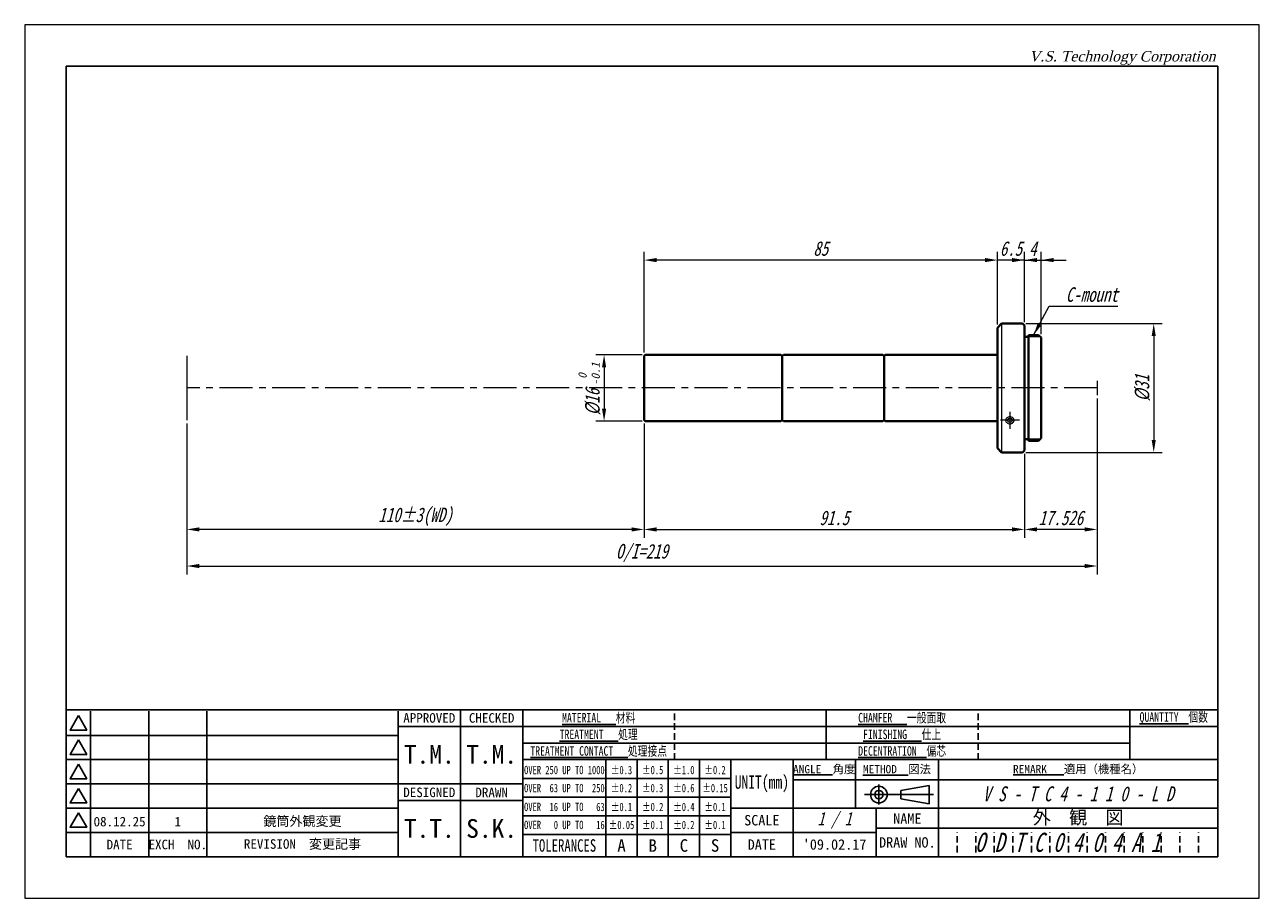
# Model space of a CAD drawing. Header units: millimetres. Extents: x 0 to 297, y 0 to 210.
import ezdxf

# ---------------------------------------------------------------- set-up
doc = ezdxf.new("R2010")
doc.units = ezdxf.units.MM
doc.header["$LTSCALE"] = 0.25
doc.linetypes.add('CENTER', pattern=[50.8, 31.75, -6.35, 6.35, -6.35])
doc.linetypes.add('HIDDEN', pattern=[9.525, 6.35, -3.175])
for name, color, linetype, lineweight in [('11-太線', 7, 'Continuous', 40), ('12-中線', 7, 'Continuous', 20), ('2-中心線', 5, 'CENTER', 20), ('4-寸法線', 5, 'Continuous', 20), ('5-文字', 5, 'Continuous', 20), ('6-図面枠', 5, 'Continuous', 25), ('補助線', 254, 'Continuous', 0)]:
    doc.layers.add(name, color=color, linetype=linetype, lineweight=lineweight)
doc.styles.add('(TNK)aSS', font='MS Gothic.ttf', dxfattribs={"width": 0.75, "oblique": 15, "height": 3.5})
doc.styles.add('italic_01', font='MS Gothic.ttf', dxfattribs={"width": 0.75, "oblique": 15, "height": 2})
doc.styles.add('narrow_01', font='MS Gothic.ttf', dxfattribs={"width": 0.75, "height": 2})
doc.styles.add('VST', font='CENTURY.TTF', dxfattribs={"oblique": 15, "height": 2.5})
doc.dimstyles.new('TMIZO', dxfattribs={"dimscale": 0, "dimtxt": 3.5, "dimasz": 3, "dimexe": 2, "dimexo": 0.8, "dimgap": 1, "dimtad": 3, "dimtoh": 1, "dimdec": 1, "dimrnd": 0.005, "dimdsep": 46, "dimtxsty": '(TNK)aSS', "dimcen": 0, "dimclrd": 7, "dimclre": 7, "dimclrt": 7, "dimaunit": 1, "dimadec": 0, "dimazin": 2, "dimtfac": 1, "dimtdec": 1, "dimtmove": 0, "dimatfit": 3, "dimfxl": 1, "dimtolj": 1, "dimtzin": 0, "dimlwd": -1, "dimlwe": -1, "dimarcsym": 0})

# ---------------------------------------------------------------- blocks, each defined once
blk = doc.blocks.new('*D1')
at = {"layer": '4-寸法線', "color": 7}
for p, q in [((149, 114.17), (149, 86.67)), ((240.5, 106.87), (240.5, 86.67)), ((152, 88.67), (237.5, 88.67))]:
    blk.add_line(p, q, dxfattribs=at)
for points in [[(152, 89.17), (152, 88.17), (149, 88.67)], [(237.5, 89.17), (237.5, 88.17), (240.5, 88.67)]]:
    blk.add_solid(points, dxfattribs=at)
at = {"layer": 'Defpoints', "color": 0}
for p in [(149, 114.97), (240.5, 107.67), (240.5, 88.67)]:
    blk.add_point(p, dxfattribs=at)
at = {"layer": '4-寸法線', "color": 7, "insert": (194.75, 91.42), "char_height": 3.5, "attachment_point": 5, "style": '(TNK)aSS'}
blk.add_mtext('\\A1;91.5', dxfattribs=at)
blk = doc.blocks.new('*D2')
at = {"layer": '4-寸法線', "color": 7}
for p, q in [((258, 120.13), (258, 77.87)), ((39, 114.17), (39, 77.87)), ((42, 79.87), (255, 79.87))]:
    blk.add_line(p, q, dxfattribs=at)
for points in [[(42, 80.37), (42, 79.37), (39, 79.87)], [(255, 80.37), (255, 79.37), (258, 79.87)]]:
    blk.add_solid(points, dxfattribs=at)
at = {"layer": 'Defpoints', "color": 0}
for p in [(258, 120.93), (39, 114.97), (258, 79.87)]:
    blk.add_point(p, dxfattribs=at)
at = {"layer": '4-寸法線', "color": 7, "insert": (148.5, 82.99), "char_height": 3.5, "attachment_point": 5, "style": '(TNK)aSS'}
blk.add_mtext('\\A1;O/I=219', dxfattribs=at)
blk = doc.blocks.new('*D3')
at = {"layer": '4-寸法線', "color": 7}
for p, q in [((39, 114.17), (39, 86.67)), ((149, 114.17), (149, 86.67)), ((146, 88.67), (42, 88.67))]:
    blk.add_line(p, q, dxfattribs=at)
for points in [[(42, 89.17), (42, 88.17), (39, 88.67)], [(146, 89.17), (146, 88.17), (149, 88.67)]]:
    blk.add_solid(points, dxfattribs=at)
at = {"layer": 'Defpoints', "color": 0}
for p in [(39, 114.97), (149, 114.97), (39, 88.67)]:
    blk.add_point(p, dxfattribs=at)
at = {"layer": '4-寸法線', "color": 7, "insert": (94, 91.71), "char_height": 3.5, "attachment_point": 5, "style": '(TNK)aSS'}
blk.add_mtext('\\A1;110±3(WD)', dxfattribs=at)
blk = doc.blocks.new('*D4')
at = {"layer": '4-寸法線', "color": 7}
for p, q in [((148.5, 130.67), (137.38, 130.67)), ((139.38, 127.67), (139.38, 117.67)), ((148.5, 114.67), (137.38, 114.67))]:
    blk.add_line(p, q, dxfattribs=at)
for points in [[(138.88, 127.67), (139.88, 127.67), (139.38, 130.67)], [(138.88, 117.67), (139.88, 117.67), (139.38, 114.67)]]:
    blk.add_solid(points, dxfattribs=at)
at = {"layer": 'Defpoints', "color": 0}
for p in [(149.3, 130.67), (139.38, 114.67), (149.3, 114.67)]:
    blk.add_point(p, dxfattribs=at)
at = {"layer": '4-寸法線', "color": 7, "insert": (136.63, 119.31), "char_height": 3.5, "attachment_point": 5, "rotation": 90, "style": '(TNK)aSS'}
blk.add_mtext('\\A1;{\\fMS UI Gothic|b0|i0|c128|p17;%%c}16', dxfattribs=at)
blk = doc.blocks.new('*D5')
at = {"layer": '4-寸法線', "color": 7}
for p, q in [((149, 131.17), (149, 155.42)), ((234, 137.97), (234, 155.42)), ((231, 153.42), (152, 153.42))]:
    blk.add_line(p, q, dxfattribs=at)
for points in [[(152, 153.92), (152, 152.92), (149, 153.42)], [(231, 153.92), (231, 152.92), (234, 153.42)]]:
    blk.add_solid(points, dxfattribs=at)
at = {"layer": 'Defpoints', "color": 0}
for p in [(149, 153.42), (234, 137.17), (149, 130.37)]:
    blk.add_point(p, dxfattribs=at)
at = {"layer": '4-寸法線', "color": 7, "insert": (191.5, 156.17), "char_height": 3.5, "attachment_point": 5, "style": '(TNK)aSS'}
blk.add_mtext('\\A1;85', dxfattribs=at)
blk = doc.blocks.new('*D7')
at = {"layer": '4-寸法線', "color": 7}
for p, q in [((240.5, 138.47), (240.5, 155.42)), ((244.5, 135.57), (244.5, 155.42)), ((237.5, 153.42), (234.5, 153.42)), ((240.5, 153.42), (244.5, 153.42)), ((247.5, 153.42), (250.5, 153.42))]:
    blk.add_line(p, q, dxfattribs=at)
for points in [[(237.5, 153.92), (237.5, 152.92), (240.5, 153.42)], [(247.5, 153.92), (247.5, 152.92), (244.5, 153.42)]]:
    blk.add_solid(points, dxfattribs=at)
at = {"layer": 'Defpoints', "color": 0}
for p in [(244.5, 153.42), (240.5, 137.67), (244.5, 134.77)]:
    blk.add_point(p, dxfattribs=at)
at = {"layer": '4-寸法線', "color": 7, "insert": (242.5, 156.17), "char_height": 3.5, "attachment_point": 5, "style": '(TNK)aSS'}
blk.add_mtext('\\A1;4', dxfattribs=at)
blk = doc.blocks.new('*D8')
at = {"layer": '4-寸法線', "color": 7}
for p, q in [((234, 137.97), (234, 155.42)), ((240.5, 138.47), (240.5, 155.42)), ((231, 153.42), (228, 153.42)), ((240.5, 153.42), (234, 153.42)), ((243.5, 153.42), (246.5, 153.42))]:
    blk.add_line(p, q, dxfattribs=at)
for points in [[(231, 153.92), (231, 152.92), (234, 153.42)], [(243.5, 153.92), (243.5, 152.92), (240.5, 153.42)]]:
    blk.add_solid(points, dxfattribs=at)
at = {"layer": 'Defpoints', "color": 0}
for p in [(234, 153.42), (234, 137.17), (240.5, 137.67)]:
    blk.add_point(p, dxfattribs=at)
at = {"layer": '4-寸法線', "color": 7, "insert": (237.25, 156.17), "char_height": 3.5, "attachment_point": 5, "style": '(TNK)aSS'}
blk.add_mtext('\\A1;6.5', dxfattribs=at)
blk = doc.blocks.new('*D9')
at = {"layer": '4-寸法線', "color": 7}
for p, q in [((240.8, 138.17), (273.6, 138.17)), ((271.6, 135.17), (271.6, 110.17)), ((240.8, 107.17), (273.6, 107.17))]:
    blk.add_line(p, q, dxfattribs=at)
for points in [[(271.1, 135.17), (272.1, 135.17), (271.6, 138.17)], [(271.1, 110.17), (272.1, 110.17), (271.6, 107.17)]]:
    blk.add_solid(points, dxfattribs=at)
at = {"layer": 'Defpoints', "color": 0}
for p in [(240, 138.17), (240, 107.17), (271.6, 107.17)]:
    blk.add_point(p, dxfattribs=at)
at = {"layer": '4-寸法線', "color": 7, "insert": (268.85, 122.67), "char_height": 3.5, "attachment_point": 5, "rotation": 90, "style": '(TNK)aSS'}
blk.add_mtext('\\A1;{\\fMS UI Gothic|b0|i0|c128|p17;%%c}31', dxfattribs=at)
blk = doc.blocks.new('*D10')
at = {"layer": '4-寸法線', "color": 7}
for p, q in [((258, 120.13), (258, 86.67)), ((240.5, 106.87), (240.5, 86.67)), ((255, 88.67), (243.5, 88.67))]:
    blk.add_line(p, q, dxfattribs=at)
for points in [[(243.5, 89.17), (243.5, 88.17), (240.5, 88.67)], [(255, 89.17), (255, 88.17), (258, 88.67)]]:
    blk.add_solid(points, dxfattribs=at)
at = {"layer": 'Defpoints', "color": 0}
for p in [(258, 120.93), (240.5, 107.67), (240.5, 88.67)]:
    blk.add_point(p, dxfattribs=at)
at = {"layer": '4-寸法線', "color": 7, "insert": (249.25, 91.42), "char_height": 3.5, "attachment_point": 5, "style": '(TNK)aSS'}
blk.add_mtext('\\A1;17.526', dxfattribs=at)

msp = doc.modelspace()

# ---------------------------------------------------------------- linework, layer by layer
at = {"layer": '11-太線', "color": 0}
for p, q in [((234, 137.17), (235, 138.17)), ((234, 108.17), (234, 137.17)), ((240, 138.17), (235, 138.17)), ((240, 138.17), (240.5, 137.67)), ((240.5, 107.67), (240.5, 137.67)), ((241.5, 134.97), (240.5, 134.97)), ((241.5, 109.97), (241.5, 135.37)), ((241.5, 135.37), (243.9, 135.37)), ((243.9, 135.37), (244.5, 134.77)), ((244.5, 110.57), (244.5, 134.77)), ((149, 130.37), (149.3, 130.67)), ((149, 130.37), (149, 114.97)), ((149.3, 130.67), (181.93, 130.67)), ((181.93, 130.67), (182.23, 130.37)), ((182.23, 130.37), (182.53, 130.67)), ((182.23, 114.97), (182.23, 130.37)), ((206.43, 130.67), (182.53, 130.67)), ((206.43, 130.67), (206.73, 130.37)), ((207.03, 130.67), (206.73, 130.37)), ((206.73, 114.97), (206.73, 130.37)), ((234, 130.67), (207.03, 130.67)), ((149, 114.97), (149.3, 114.67)), ((149.3, 114.67), (181.93, 114.67)), ((181.93, 114.67), (182.23, 114.97)), ((182.23, 114.97), (182.53, 114.67)), ((182.53, 114.67), (206.43, 114.67)), ((206.43, 114.67), (206.73, 114.97)), ((207.03, 114.67), (206.73, 114.97)), ((234, 114.67), (207.03, 114.67)), ((241.5, 110.37), (240.5, 110.37)), ((241.5, 109.97), (243.9, 109.97)), ((243.9, 109.97), (244.5, 110.57)), ((234, 108.17), (235, 107.17)), ((240, 107.17), (235, 107.17)), ((240, 107.17), (240.5, 107.67))]:
    msp.add_line(p, q, dxfattribs=at)
at = {"layer": '12-中線', "color": 0}
for p, q in [((235, 138.17), (235, 107.17)), ((244.3, 134.97), (241.5, 134.97)), ((244.3, 110.37), (241.5, 110.37))]:
    msp.add_line(p, q, dxfattribs=at)
for points in [[(237, 115.77), (236.79, 115.75), (236.59, 115.69), (236.41, 115.6), (236.25, 115.49), (236.13, 115.34), (236.05, 115.18), (236, 115.01), (236, 114.83), (236.05, 114.65), (236.13, 114.49), (236.25, 114.35), (236.41, 114.23), (236.59, 114.14), (236.79, 114.09), (237, 114.07), (237.21, 114.09), (237.4, 114.14), (237.59, 114.23), (237.74, 114.35), (237.86, 114.49), (237.95, 114.65), (237.99, 114.83), (237.99, 115.01), (237.95, 115.18), (237.86, 115.34), (237.74, 115.49), (237.59, 115.6), (237.4, 115.69), (237.21, 115.75)], [(237, 115.37), (236.87, 115.36), (236.75, 115.33), (236.65, 115.28), (236.55, 115.22), (236.48, 115.14), (236.43, 115.06), (236.4, 114.96), (236.4, 114.87), (236.43, 114.78), (236.48, 114.69), (236.55, 114.62), (236.65, 114.55), (236.75, 114.51), (236.87, 114.48), (237, 114.47), (237.12, 114.48), (237.24, 114.51), (237.35, 114.55), (237.44, 114.62), (237.52, 114.69), (237.57, 114.78), (237.59, 114.87), (237.59, 114.96), (237.57, 115.06), (237.52, 115.14), (237.44, 115.22), (237.35, 115.28), (237.24, 115.33), (237.12, 115.36)]]:
    msp.add_lwpolyline(points, close=True, dxfattribs=at)
at = {"layer": '2-中心線', "color": 0}
for p, q in [((258, 122.67), (39, 122.67)), ((258, 124.4), (258, 120.93)), ((237, 116.93), (237, 112.89)), ((239.3, 114.92), (234.72, 114.92))]:
    msp.add_line(p, q, dxfattribs=at)
at = {"layer": '4-寸法線', "color": 0}
msp.add_line((39, 130.37), (39, 114.97), dxfattribs=at)
at = {"layer": '6-図面枠'}
for p, q in [((10, 200), (10, 10)), ((287, 200), (10, 200)), ((287, 10), (287, 200)), ((287, 45.33), (10, 45.33)), ((15.83, 45), (15.83, 10)), ((29.83, 45), (29.83, 10)), ((43.83, 45), (43.83, 10)), ((89.83, 45), (89.83, 10)), ((104.83, 45.33), (104.83, 10)), ((119.83, 45.33), (119.83, 10)), ((192.83, 33.33), (192.83, 45.33)), ((265.83, 33.33), (265.83, 45.33)), ((15.83, 39.17), (10, 39.17)), ((29.83, 39.17), (15.83, 39.17)), ((43.83, 39.17), (29.83, 39.17)), ((89.83, 39.17), (43.83, 39.17)), ((287, 41.33), (89.83, 41.33)), ((265.83, 37.33), (119.83, 37.33)), ((15.83, 33.33), (10, 33.33)), ((29.83, 33.33), (15.83, 33.33)), ((43.83, 33.33), (29.83, 33.33)), ((89.83, 33.33), (43.83, 33.33)), ((287, 33.33), (119.83, 33.33)), ((139.83, 10), (139.83, 33.33)), ((147.33, 10), (147.33, 33.33)), ((154.83, 10), (154.83, 33.33)), ((162.33, 10), (162.33, 33.33)), ((169.83, 10), (169.83, 33.33)), ((184.83, 21.67), (184.83, 33.33)), ((199.83, 21.67), (199.83, 33.33)), ((219.83, 10), (219.83, 33.33)), ((15.83, 27.5), (10, 27.5)), ((29.83, 27.5), (15.83, 27.5)), ((43.83, 27.5), (29.83, 27.5)), ((89.83, 27.5), (43.83, 27.5)), ((119.83, 27.5), (89.83, 27.5)), ((169.83, 28.83), (119.83, 28.83)), ((287, 28.5), (184.83, 28.5)), ((205.48, 27.33), (205.48, 22.53)), ((217.6, 27.15), (210.8, 25.94)), ((217.6, 24.93), (217.6, 27.15)), ((169.83, 24.33), (119.83, 24.33)), ((202, 24.93), (218.66, 24.93)), ((210.8, 24.93), (210.8, 25.94)), ((210.8, 24.93), (210.8, 23.91)), ((217.6, 22.7), (210.8, 23.91)), ((217.6, 24.93), (217.6, 22.7)), ((15.83, 21.67), (10, 21.67)), ((29.83, 21.67), (15.83, 21.67)), ((43.83, 21.67), (29.83, 21.67)), ((89.83, 21.67), (43.83, 21.67)), ((119.83, 23.5), (89.83, 23.5)), ((169.83, 21.67), (287, 21.67)), ((184.83, 10), (184.83, 21.67)), ((204.83, 10), (204.83, 21.67)), ((169.83, 19.83), (119.83, 19.83)), ((15.83, 15.83), (10, 15.83)), ((29.83, 15.83), (15.83, 15.83)), ((43.83, 15.83), (29.83, 15.83)), ((89.83, 15.83), (43.83, 15.83)), ((169.83, 15.33), (119.83, 15.33)), ((204.83, 15.83), (169.83, 15.83)), ((287, 16.83), (204.83, 16.83)), ((10, 10), (287, 10))]:
    msp.add_line(p, q, dxfattribs=at)
at = {"layer": '6-図面枠', "linetype": 'HIDDEN'}
for p, q in [((156.33, 33.33), (156.33, 45.33)), ((229.33, 33.33), (229.33, 45.33))]:
    msp.add_line(p, q, dxfattribs=at)
at = {"layer": '6-図面枠', "color": 2, "linetype": 'HIDDEN'}
for p, q in [((224.3, 11), (224.3, 15.83)), ((228.77, 11), (228.77, 15.83)), ((233.23, 11), (233.23, 15.83)), ((237.7, 11), (237.7, 15.83)), ((242.17, 11), (242.17, 15.83)), ((246.63, 11), (246.63, 15.83)), ((251.1, 11), (251.1, 15.83)), ((255.57, 11), (255.57, 15.83)), ((260.03, 11), (260.03, 15.83)), ((264.5, 11), (264.5, 15.83)), ((268.97, 11), (268.97, 15.83)), ((273.43, 11), (273.43, 15.83)), ((277.9, 11), (277.9, 15.83)), ((282.37, 11), (282.37, 15.83))]:
    msp.add_line(p, q, dxfattribs=at)
at = {"layer": '6-図面枠'}
for points in [[(12.92, 43.92), (10.9, 40.42), (14.94, 40.42)], [(12.92, 38.08), (10.9, 34.58), (14.94, 34.58)], [(12.92, 32.25), (10.9, 28.75), (14.94, 28.75)], [(12.92, 26.42), (10.9, 22.92), (14.94, 22.92)], [(12.92, 20.58), (10.9, 17.08), (14.94, 17.08)]]:
    msp.add_lwpolyline(points, close=True, dxfattribs=at)
for radius in [2, 1]:
    msp.add_circle((205.48, 24.93), radius, dxfattribs=at)
at = {"layer": '補助線'}
for p, q in [((297, 210), (0, 210)), ((0, 210), (0, 0)), ((297, 0), (297, 210)), ((0, 0), (297, 0))]:
    msp.add_line(p, q, dxfattribs=at)

# ---------------------------------------------------------------- texts
at = {"layer": '5-文字', "color": 0, "style": '(TNK)aSS', "oblique": 15}
for s, p in [('-0.1', (138.35, 123.32)), ('0', (135.18, 124.86))]:
    msp.add_text(s, height=2, rotation=90, dxfattribs=at).set_placement(p)
at = {"layer": '5-文字', "color": 0, "insert": (250.45, 143.33), "char_height": 3.5, "attachment_point": 7, "style": '(TNK)aSS'}
msp.add_mtext('C-mount', dxfattribs=at)
at = {"layer": '6-図面枠'}
for s, insert, char_height, width, attachment_point, style in [('V.S. Technology Corporation', (241.58, 203.67), 2.5, 50, 1, 'VST'), ('{\\LMATERIAL}   材料', (138.08, 43.29), 2.3, 36.5, 5, 'narrow_01'), ('{\\LCHAMFER}   一般面取', (211.08, 43.29), 2.3, 36.5, 5, 'narrow_01'), ('{\\fＭＳ ゴシック|b0|i0|c128|p49;\\LQUANTITY\\l  個数}', (276.42, 43.29), 2.3, 21.1667, 5, 'narrow_01'), ('{\\LTREATMENT}   処理', (138.08, 39.29), 2.3, 36.5, 5, 'narrow_01'), ('{\\LFINISHING}   仕上', (211.08, 39.29), 2.3, 36.5, 5, 'narrow_01'), ('{\\LTREATMENT CONTACT}   処理接点', (138.08, 35.29), 2.3, 36.5, 5, 'narrow_01'), ('{\\LDECENTRATION}  偏芯', (211.08, 35.29), 2.3, 36.5, 5, 'narrow_01'), ('OVER 250 UP TO 1000', (129.83, 30.82), 2, 20, 5, 'narrow_01'), ('±0.3', (143.58, 30.82), 2, 7.5, 5, 'narrow_01'), ('±0.5', (151.08, 30.82), 2, 7.5, 5, 'narrow_01'), ('±1.0', (158.58, 30.82), 2, 7.5, 5, 'narrow_01'), ('±0.2', (166.08, 30.82), 2, 7.5, 5, 'narrow_01'), ('UNIT(mm)', (177.33, 27.5), 3.2, 15, 5, 'narrow_01'), ('OVER  63 UP TO  250', (129.83, 26.48), 2, 20, 5, 'narrow_01'), ('±0.2', (143.58, 26.48), 2, 7.5, 5, 'narrow_01'), ('{\\fＭＳ ゴシック|b0|i0|c128|p49;±0.3}', (151.08, 26.48), 2, 7.5, 5, 'narrow_01'), ('{\\fＭＳ ゴシック|b0|i0|c128|p49;±0.6}', (158.58, 26.48), 2, 7.5, 5, 'narrow_01'), ('{\\fＭＳ ゴシック|b0|i0|c128|p49;±0.15}', (166.08, 26.48), 2, 7.5, 5, 'narrow_01'), ('V S - T C 4 - 1 1 0 - L D', (253.42, 25.08), 3.6, 67.1667, 5, 'italic_01'), ('OVER  16 UP TO   63', (129.83, 21.95), 2, 20, 5, 'narrow_01'), ('{\\fＭＳ ゴシック|b0|i0|c128|p49;±0.1}', (143.58, 21.95), 2, 7.5, 5, 'narrow_01'), ('{\\fＭＳ ゴシック|b0|i0|c128|p49;±0.2}', (151.08, 21.95), 2, 7.5, 5, 'narrow_01'), ('{\\fＭＳ ゴシック|b0|i0|c128|p49;±0.4}', (158.58, 21.95), 2, 7.5, 5, 'narrow_01'), ('{\\fＭＳ ゴシック|b0|i0|c128|p49;±0.1}', (166.08, 21.95), 2, 7.5, 5, 'narrow_01'), ('1 / 1', (194.83, 18.75), 3.2, 20, 5, 'italic_01'), ('OVER   0 UP TO   16', (129.83, 17.62), 2, 20, 5, 'narrow_01'), ('{\\fＭＳ ゴシック|b0|i0|c128|p49;±0.05}', (143.58, 17.62), 2, 7.5, 5, 'narrow_01'), ('{\\fＭＳ ゴシック|b0|i0|c128|p49;±0.1}', (151.08, 17.62), 2, 7.5, 5, 'narrow_01'), ('{\\fＭＳ ゴシック|b0|i0|c128|p49;±0.2}', (158.58, 17.62), 2, 7.5, 5, 'narrow_01'), ('{\\fＭＳ ゴシック|b0|i0|c128|p49;±0.1}', (166.08, 17.62), 2, 7.5, 5, 'narrow_01'), ('O D T C 0 4 0 4 A 1', (250.92, 13.42), 4.6, 67.1667, 5, 'italic_01'), ('TOLERANCES', (129.83, 12.67), 3, 20, 5, 'narrow_01')]:
    msp.add_mtext(s, dxfattribs=dict(at, insert=insert, char_height=char_height, width=width, attachment_point=attachment_point, style=style))
at = {"layer": '6-図面枠', "attachment_point": 5}
for s, insert, char_height, width in [('{\\fＭＳ ゴシック|b0|i0|c128|p49;APPROVED}', (97.33, 43.34), 2.3, 15), ('{\\fＭＳ ゴシック|b0|i0|c128|p49;CHECKED}', (112.33, 43.34), 2.3, 15), ('{\\fＭＳ ゴシック|b0|i0|c128|p49;T.M.}', (97.33, 34.58), 4.5, 15), ('{\\fＭＳ ゴシック|b0|i0|c128|p49;T.M.}', (112.33, 34.58), 4.5, 15), ('{\\fＭＳ ゴシック|b0|i0|c128|p49;\\LANGLE\\l  角度}', (192.33, 30.92), 2, 15), ('{\\fＭＳ ゴシック|b0|i0|c128|p49;\\LMETHOD\\l  図法}', (209.83, 30.92), 2, 20), ('{\\fＭＳ ゴシック|b0|i0|c128|p49;\\LREMARK\\l   適用（機種名）}', (253.42, 30.92), 2, 67.1667), ('{\\fＭＳ ゴシック|b0|i0|c128|p49;DESIGNED}', (97.33, 25.45), 2.3, 15), ('{\\fＭＳ ゴシック|b0|i0|c128|p49;DRAWN}', (112.33, 25.45), 2.3, 15), ('{\\fＭＳ ゴシック|b0|i0|c128|p49;外\u3000観\u3000図}', (253.42, 19.25), 3.2, 67.1667), ('{\\fＭＳ ゴシック|b0|i0|c128|p49;08.12.25}', (22.83, 18.42), 2.3, 14), ('{\\fＭＳ ゴシック|b0|i0|c128|p49;1}', (36.83, 18.42), 2.3, 14), ('{\\fＭＳ ゴシック|b0|i0|c128|p49;鏡筒外観変更}', (66.83, 18.42), 2.3, 46), ('{\\fＭＳ ゴシック|b0|i0|c128|p49;T.T.}', (97.33, 16.75), 4.5, 15), ('{\\fＭＳ ゴシック|b0|i0|c128|p49;S.K.}', (112.33, 16.75), 4.5, 15), ('{\\fＭＳ ゴシック|b0|i0|c128|p49;SCALE}', (177.33, 18.75), 2.5, 15), ('{\\fＭＳ ゴシック|b0|i0|c128|p49;NAME}', (212.33, 19.15), 2.5, 15), ('{\\fＭＳ ゴシック|b0|i0|c128|p49;EXCH  NO.}', (36.83, 12.92), 2.3, 14), ('{\\fＭＳ ゴシック|b0|i0|c128|p49;DRAW NO.}', (212.33, 13.42), 2.5, 15), ('{\\fＭＳ ゴシック|b0|i0|c128|p49;DATE}', (22.83, 12.92), 2.3, 14), ('{\\fＭＳ ゴシック|b0|i0|c128|p49;REVISION  変更記事}', (66.83, 12.92), 2.3, 46), ('{\\fＭＳ ゴシック|b0|i0|c128|p49;A}', (143.58, 12.67), 3, 7.5), ('{\\fＭＳ ゴシック|b0|i0|c128|p49;B}', (151.08, 12.67), 3, 7.5), ('{\\fＭＳ ゴシック|b0|i0|c128|p49;C}', (158.58, 12.67), 3, 7.5), ('{\\fＭＳ ゴシック|b0|i0|c128|p49;S}', (166.08, 12.67), 3, 7.5), ('{\\fＭＳ ゴシック|b0|i0|c128|p49;DATE}', (177.33, 12.92), 2.5, 15), ("{\\fＭＳ ゴシック|b0|i0|c128|p49;'09.02.17}", (194.83, 12.92), 2.5, 20)]:
    msp.add_mtext(s, dxfattribs=dict(at, insert=insert, char_height=char_height, width=width))

# ---------------------------------------------------------------- dimensions: what is measured, and where the dimension line sits
at = {"layer": '4-寸法線', "color": 0}
for base, p1, p2, picture, middle in [((149, 153.42), (234, 137.17), (149, 130.37), '*D5', (191.5, 156.17)), ((240.5, 88.67), (149, 114.97), (240.5, 107.67), '*D1', (194.75, 91.42))]:
    dim = msp.add_linear_dim(base=base, p1=p1, p2=p2, dimstyle='TMIZO', override={"dimscale": 1}, dxfattribs=at)
    dim.commit()
    dim.dimension.update_dxf_attribs({"geometry": picture, "text_midpoint": middle})
for base, p2, picture, middle in [((234, 153.42), (234, 137.17), '*D8', (237.25, 153.42)), ((244.5, 153.42), (244.5, 134.77), '*D7', (242.5, 153.42))]:
    dim = msp.add_linear_dim(base=base, p1=(240.5, 137.67), p2=p2, dimstyle='TMIZO', override={"dimscale": 1}, dxfattribs=at)
    dim.commit()
    dim.dimension.update_dxf_attribs({"geometry": picture, "text_midpoint": middle, "dimtype": 160})
dim = msp.add_linear_dim(base=(271.6, 107.17), p1=(240, 138.17), p2=(240, 107.17), angle=90, text='{\\fMS UI Gothic|b0|i0|c128|p17;%%c}<>', dimstyle='TMIZO', override={"dimscale": 1}, dxfattribs=at)
dim.commit()
dim.dimension.update_dxf_attribs({"geometry": '*D9', "text_midpoint": (268.85, 122.67)})
dim = msp.add_linear_dim(base=(139.38, 114.67), p1=(149.3, 130.67), p2=(149.3, 114.67), angle=270, text='{\\fMS UI Gothic|b0|i0|c128|p17;%%c}<>', dimstyle='TMIZO', override={"dimscale": 1}, dxfattribs=at)
dim.commit()
dim.dimension.update_dxf_attribs({"geometry": '*D4', "text_midpoint": (139.38, 119.31), "dimtype": 160})
for base, p1, p2, text, override, picture, middle in [((258, 79.87), (39, 114.97), (258, 120.93), 'O/I=<>', {"dimscale": 1, "dimdec": 1, "dimrnd": 1e-10}, '*D2', (148.5, 82.99)), ((240.5, 88.67), (258, 120.93), (240.5, 107.67), '17.526', {"dimscale": 1}, '*D10', (249.25, 91.42)), ((39, 88.67), (149, 114.97), (39, 114.97), '<>±3(WD)', {"dimscale": 1}, '*D3', (94, 91.71))]:
    dim = msp.add_linear_dim(base=base, p1=p1, p2=p2, text=text, dimstyle='TMIZO', override=override, dxfattribs=at)
    dim.commit()
    dim.dimension.update_dxf_attribs({"geometry": picture, "text_midpoint": middle})

# ---------------------------------------------------------------- leaders
at = {"layer": '5-文字', "color": 0, "annotation_type": 0, "has_hookline": 1, "hookline_direction": 0, "text_width": 12.53}
msp.add_leader([(242.7, 135.37), (246.45, 142.33), (249.45, 142.33)], dimstyle='TMIZO', override={"dimscale": 1, "dimtad": 1}, dxfattribs=at)

doc.saveas('drawing.dxf')
